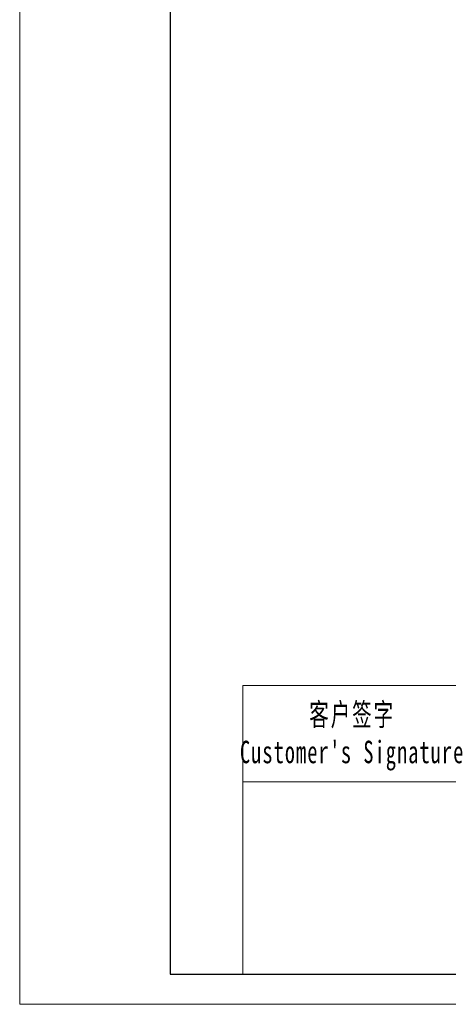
# Model space of a CAD drawing. Header units: millimetres. Extents: x -160 to 803, y -153 to 528.
# Tile 1 of 6: x -160 to 3, y -153 to 222. Entities that reach past the tile are written whole.
import ezdxf

# ---------------------------------------------------------------- set-up
doc = ezdxf.new("R2010")
doc.units = ezdxf.units.MM
doc.header["$LTSCALE"] = 13
doc.layers.add('7标注层', color=4, linetype='Continuous', lineweight=18)
doc.layers.add('图框_外框线', color=7, linetype='Continuous', lineweight=18)
doc.styles.add('标准', font='txt', dxfattribs={"width": 0.667})

msp = doc.modelspace()

# ---------------------------------------------------------------- linework, layer by layer
at = {"layer": '7标注层', "color": 0}
msp.add_line((-74.88, -31.41), (-74.88, -141.49), dxfattribs=at)
at = {"layer": '图框_外框线'}
for p, q in [((-74.88, -31.41), (791.76, -31.41)), ((-74.88, -68.15), (791.76, -68.15))]:
    msp.add_line(p, q, dxfattribs=at)
at = {"layer": '图框_外框线', "color": 3}
msp.add_lwpolyline([(-159.96, -152.96), (803.22, -152.96), (803.22, 528.15), (-159.96, 528.15)], close=True, dxfattribs=at)
at = {"layer": '图框_外框线', "color": 3, "lineweight": 25}
msp.add_lwpolyline([(-102.63, -141.49), (791.76, -141.49), (791.76, 516.69), (-102.63, 516.69)], close=True, dxfattribs=at)

# ---------------------------------------------------------------- texts
at = {"layer": '图框_外框线', "color": 1, "insert": (-33.21, -38.21), "char_height": 8.5711, "width": 106.6258, "attachment_point": 2, "style": '标准'}
msp.add_mtext("\\T1.1;客户签字\\PCustomer's Signature", dxfattribs=at)

doc.saveas('drawing.dxf')
